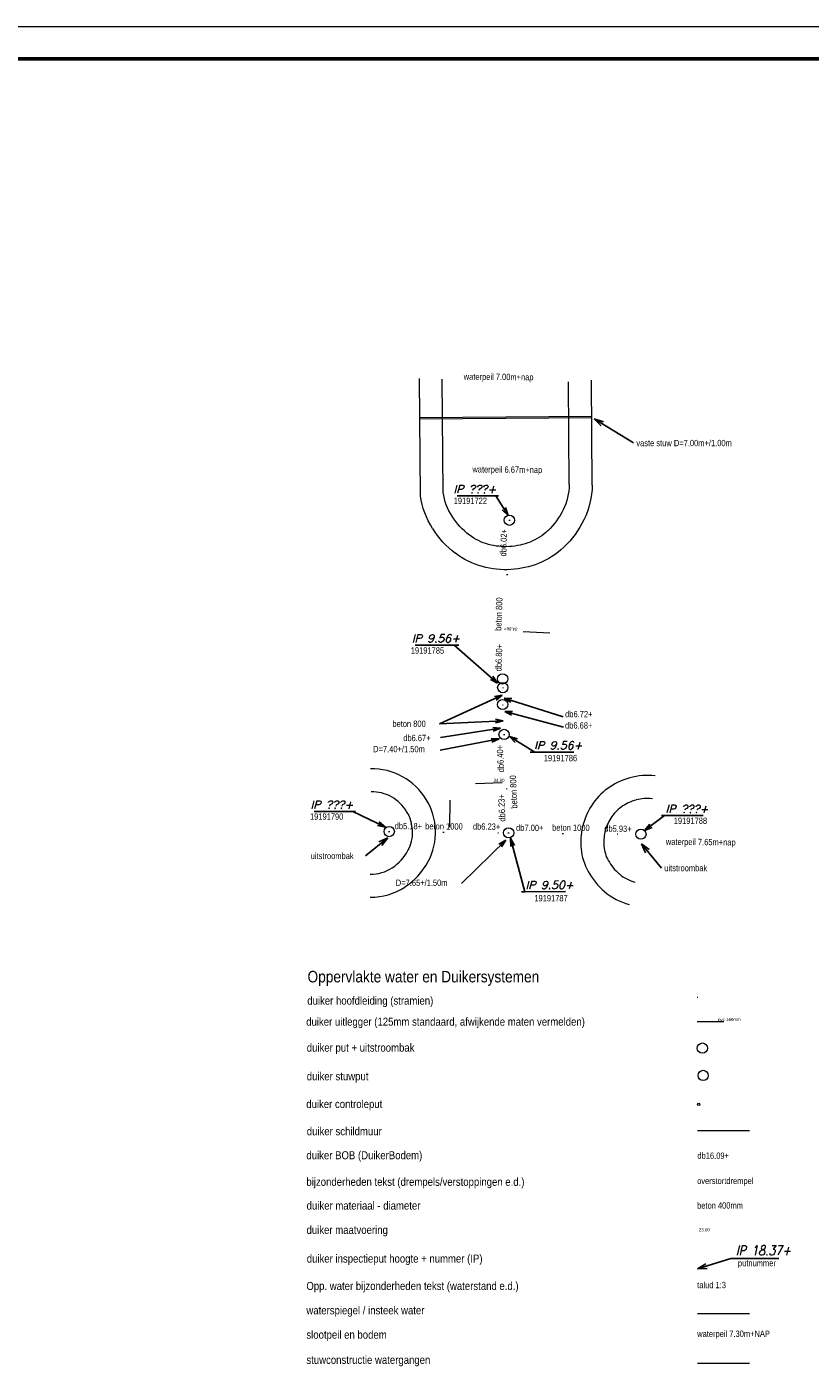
# Model space of a CAD drawing. Header units: metres. Extents: x 170701 to 171309, y 446948 to 447368.
# Tile 16 of 17: x 171050 to 171173, y 447157 to 447368. Entities that reach past the tile are written whole.
import ezdxf
from ezdxf.enums import TextEntityAlignment as Align

# ---------------------------------------------------------------- set-up
doc = ezdxf.new("R2010")
doc.units = ezdxf.units.M
doc.header["$MEASUREMENT"] = 0
doc.linetypes.add('DGN Style 1', pattern=[8.405416, 0.013986, -8.39143])
doc.linetypes.add('DGN Style 5', pattern=[9.790002, 4.195715, -5.594287])
for name, color, linetype, lineweight in [('Duiker B O B (revisie)', 141, 'Continuous', 0), ('Duiker bijzonderheden tekst (revisie)', 141, 'Continuous', 0), ('Duiker controleput (revisie)', 141, 'Continuous', 0), ('Duiker hoofdleiding (stramien) (revisie)', 141, 'DGN Style 1', 0), ('Duiker IP-putnummer (revisie)', 141, 'Continuous', 0), ('Duiker maatvoering (revisie)', 141, 'Continuous', 0), ('Duiker materiaal-afschot (revisie)', 141, 'Continuous', 0), ('Duiker put (revisie)', 141, 'Continuous', 0), ('Duiker put-stuw (revisie)', 141, 'Continuous', 0), ('Duiker schildmuur (revisie)', 141, 'Continuous', 0), ('Duiker uitlegger (revisie)', 141, 'DGN Style 5', 0), ('Kaders', 7, 'Continuous', 0), ('Opp water bijzonderheden tekst (revisie)', 141, 'Continuous', 0), ('Opp water grondwerk (revisie)', 26, 'Continuous', 0), ('Opp water stuw (revisie)', 22, 'Continuous', 0), ('Opp water waterpeil-bodem (revisie)', 141, 'Continuous', 0), ('Opp water waterspiegel-insteek (revisie)', 141, 'Continuous', 0)]:
    doc.layers.add(name, color=color, linetype=linetype, lineweight=lineweight)
doc.styles.get("Standard").update_dxf_attribs({"font": 'txt.shx'})
doc.styles.add('Style-arial', font='arial.shx')
doc.styles.add('Style-ITALICS', font='ITALICS.shx')
doc.styles.add('Style-WORKING', font='WORKING.shx')
doc.dimstyles.get("Standard").update_dxf_attribs({"dimtxt": 0.18, "dimasz": 0.18, "dimexe": 0.18, "dimexo": 0.0625, "dimgap": 0.09, "dimtad": 0, "dimtih": 1, "dimtoh": 1, "dimdec": 4, "dimzin": 0, "dimdsep": 46, "dimtxsty": 'Standard', "dimcen": 0.09, "dimadec": 0, "dimazin": 0, "dimtfac": 1, "dimtdec": 4, "dimtofl": 0, "dimtmove": 0, "dimatfit": 3, "dimfxl": 0, "dimtolj": 1, "dimtzin": 0, "dimarcsym": 0})

# ---------------------------------------------------------------- blocks, each defined once
blk = doc.blocks.new('21')
at = {"layer": 'Duiker put (revisie)'}
blk.add_circle((0, 0), 1, dxfattribs=at)
blk = doc.blocks.new('21_1')
at = {"layer": 'Duiker put-stuw (revisie)'}
blk.add_circle((0, 0), 1, dxfattribs=at)
blk = doc.blocks.new('TerminatorOpen_0.5')
at = {"color": 0, "linetype": 'ByBlock', "lineweight": -2}
for q in [(-1, 0.25), (-1, 0), (-1, -0.25)]:
    blk.add_line((0, 0), q, dxfattribs=at)
blk = doc.blocks.new('21_____10')
at = {"layer": 'Duiker put (revisie)'}
blk.add_circle((0, 0), 1, dxfattribs=at)
blk = doc.blocks.new('21_____11')
at = {"layer": 'Duiker put-stuw (revisie)'}
blk.add_circle((0, 0), 1, dxfattribs=at)
blk = doc.blocks.new('21_____12')
at = {"layer": 'Duiker controleput (revisie)'}
blk.add_circle((0, 0), 1, dxfattribs=at)
blk = doc.blocks.new('A0H')
at = {"layer": 'Kaders', "color": 7, "linetype": 'Continuous', "lineweight": 13, "flags": 128}
blk.add_lwpolyline([(-594.5, 0), (0, 0), (0, 420.5), (-594.5, 420.5), (-594.5, 0)], close=True, dxfattribs=at)
at = {"layer": 'Kaders', "color": 7, "linetype": 'Continuous', "lineweight": 53, "flags": 128}
blk.add_lwpolyline([(-589.5, 5), (-5, 5), (-5, 415.5), (-589.5, 415.5), (-589.5, 5)], close=True, dxfattribs=at)
at = {"layer": 'Kaders', "color": 7, "linetype": 'Continuous', "lineweight": 0, "style": 'Style-arial'}
for tag, p, height in [('A0H_126746', (-97.54, 46.28), 1.2), ('A0H_126747', (-86.07, 46.27), 1.2), ('A0H_126748', (-57.27, 46.51), 1.2), ('A0H_126754', (-34.58, 21.61), 0.8), ('A0H_126755', (-34.58, 19.61), 0.8), ('A0H_126756', (-34.58, 17.61), 0.8)]:
    blk.add_attdef(tag, p, '', height=height, dxfattribs=at)
at = {"layer": 'Kaders', "color": 7, "linetype": 'Continuous', "lineweight": 30, "style": 'Style-arial', "width": 1.090911}
for tag, p in [('A0H_126749', (-7.5, 39.5)), ('A0H_126751', (-7.5, 36.78)), ('A0H_126752', (-7.5, 33.91))]:
    blk.add_attdef(tag, text='', height=1.1, dxfattribs=at).set_placement(p, align=Align.RIGHT)
at = {"layer": 'Kaders', "color": 7, "linetype": 'Continuous', "lineweight": 30, "style": 'Style-arial'}
for tag, p, height, width in [('A0H_126757', (-97.5, 36.5), 1.8, 0.88889), ('A0H_126750', (-18.22, 36.78), 1.1, 1.090911), ('A0H_126758', (-97.5, 31.36), 1.8, 0.88889), ('A0H_126759', (-97.5, 28.31), 1.8, 0.88889), ('A0H_126760', (-97.5, 23.2), 1.8, 0.88889), ('A0H_126761', (-97.5, 20.15), 1.8, 0.88889)]:
    blk.add_attdef(tag, p, '', height=height, dxfattribs=dict(at, width=width))
at = {"layer": 'Kaders', "color": 7, "linetype": 'Continuous', "lineweight": 53, "style": 'Style-arial'}
blk.add_attdef('A0H_126753', text='', height=1.5, dxfattribs=at).set_placement((-7.38, 26.34), align=Align.RIGHT)

msp = doc.modelspace()

# ---------------------------------------------------------------- linework, layer by layer
at = {"layer": 'Duiker hoofdleiding (stramien) (revisie)'}
for p, q in [((171125.81, 447290.83), (171124.76, 447265.98)), ((171124.78, 447264.65), (171124.76, 447262.02)), ((171124.76, 447262.02), (171124.98, 447257.33)), ((171124.98, 447257.33), (171125.7, 447241.94)), ((171107.01, 447242.13), (171125.7, 447241.94)), ((171125.7, 447241.94), (171146.41, 447241.73)), ((171155.19, 447216.22), (171163.39, 447216.22))]:
    msp.add_line(p, q, dxfattribs=at)
at = {"layer": 'Duiker schildmuur (revisie)'}
msp.add_line((171155.25, 447195.39), (171163.39, 447195.39), dxfattribs=at)
at = {"layer": 'Duiker uitlegger (revisie)'}
for p, q in [((171132.17, 447273.19), (171125.08, 447273.49)), ((171120.5, 447249.63), (171125.33, 447249.85)), ((171116.5, 447247.03), (171116.45, 447242.03)), ((171155.19, 447212.42), (171163.39, 447212.42))]:
    msp.add_line(p, q, dxfattribs=at)
at = {"layer": 'Opp water grondwerk (revisie)'}
for p, q in [((171111.88, 447294.67), (171111.72, 447313)), ((171138.79, 447296.34), (171138.65, 447312.75))]:
    msp.add_line(p, q, dxfattribs=at)
at = {"layer": 'Opp water grondwerk (revisie)', "extrusion": (0, 0, -1)}
for centre, radius, start, end in [((-171125.69, 447296.64), 13.1, 181.291, 205.9597), ((-171124.89, 447296.59), 13.15, 327.4803, 351.6093), ((-171123.81, 447297.57), 15.2, 206.0209, 226.1771), ((-171126.4, 447297.56), 14.94, 307.1828, 327.4471), ((-171124.76, 447295.4), 12.23, 284.9749, 307.2166), ((-171125.95, 447295.34), 12.1, 226.1789, 248.524), ((-171125.25, 447297.22), 14.12, 266.7452, 284.9703), ((-171125.25, 447297.17), 14.07, 248.5932, 266.7074)]:
    msp.add_arc(centre, radius, start, end, dxfattribs=at)
at = {"layer": 'Opp water grondwerk (revisie)'}
for centre, radius, start, end in [((171104.33, 447242.12), 9.83, 60.9358, 91.5744), ((171104.21, 447241.89), 10.08, 31.5296, 60.9563), ((171147.59, 447240.07), 10.87, 105.5855, 125.9282), ((171147.43, 447240.6), 10.32, 83.4259, 105.4604), ((171147.11, 447240.75), 10.05, 126.0176, 147.2867), ((171104.44, 447242.04), 9.81, 1.9166, 31.5165), ((171147.63, 447240.43), 10.65, 147.3773, 166.8012), ((171104.53, 447242.04), 9.73, 331.9003, 1.9101), ((171147.44, 447240.48), 10.45, 166.8245, 185.7436), ((171146.23, 447240.36), 9.24, 185.7449, 208.7932), ((171103.51, 447242.58), 10.88, 303.1397, 331.8822), ((171147.95, 447241.29), 11.2, 208.7423, 229.6789), ((171104.02, 447241.81), 9.96, 270.0477, 303.0837), ((171147.08, 447240.26), 9.85, 229.6019, 255.1149)]:
    msp.add_arc(centre, radius, start, end, dxfattribs=at)
at = {"layer": 'Opp water stuw (revisie)'}
for p, q in [((171111.78, 447306.89), (171138.74, 447307.12)), ((171111.78, 447306.69), (171138.74, 447306.92)), ((171155.25, 447159), (171163.39, 447159))]:
    msp.add_line(p, q, dxfattribs=at)
at = {"layer": 'Opp water waterspiegel-insteek (revisie)'}
for p, q in [((171115.44, 447295.2), (171115.29, 447312.9)), ((171135.19, 447296.43), (171135.05, 447312.49)), ((171155.25, 447166.75), (171163.39, 447166.75))]:
    msp.add_line(p, q, dxfattribs=at)
at = {"layer": 'Opp water waterspiegel-insteek (revisie)', "extrusion": (0, 0, -1)}
for centre, radius, start, end in [((-171125.69, 447296.64), 9.5, 181.291, 205.9597), ((-171124.89, 447296.59), 9.55, 327.4803, 351.6093), ((-171123.81, 447297.57), 11.6, 206.0209, 226.1771), ((-171126.4, 447297.56), 11.34, 307.1828, 327.4471), ((-171124.76, 447295.4), 8.63, 284.9749, 307.2166), ((-171125.95, 447295.34), 8.5, 226.1789, 248.524), ((-171125.25, 447297.22), 10.52, 266.7452, 284.9703), ((-171125.25, 447297.17), 10.47, 248.5932, 266.7074)]:
    msp.add_arc(centre, radius, start, end, dxfattribs=at)
at = {"layer": 'Opp water waterspiegel-insteek (revisie)'}
for centre, radius, start, end in [((171104.33, 447242.12), 6.23, 60.9358, 91.5744), ((171104.21, 447241.89), 6.48, 31.5296, 60.9563), ((171147.11, 447240.75), 6.45, 126.0176, 147.2867), ((171147.59, 447240.07), 7.27, 105.5855, 125.9282), ((171147.43, 447240.6), 6.72, 83.4259, 105.4604), ((171104.44, 447242.04), 6.21, 1.9166, 31.5165), ((171147.63, 447240.43), 7.05, 147.3773, 166.8012), ((171104.53, 447242.04), 6.13, 331.9003, 1.9101), ((171147.44, 447240.48), 6.85, 166.8245, 185.7436), ((171103.51, 447242.58), 7.28, 303.1397, 331.8822), ((171146.23, 447240.36), 5.64, 185.7449, 208.7932), ((171147.95, 447241.29), 7.6, 208.7423, 229.6789), ((171104.02, 447241.81), 6.36, 270.0477, 303.0837), ((171147.08, 447240.26), 6.25, 229.6019, 255.1149)]:
    msp.add_arc(centre, radius, start, end, dxfattribs=at)

# ---------------------------------------------------------------- block references
at = {"layer": 'Duiker controleput (revisie)', "xscale": 0.1999995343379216, "yscale": 0.1999995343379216, "zscale": 0.1999995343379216}
msp.add_blockref('21_____12', (171155.45, 447199.47), dxfattribs=at)
at = {"layer": 'Duiker put (revisie)', "xscale": 0.7999981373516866, "yscale": 0.7999981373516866, "zscale": 0.7999981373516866}
for name, p in [('21', (171125.81, 447290.83)), ('21', (171124.76, 447266.01)), ('21', (171124.78, 447264.65)), ('21', (171124.76, 447262.02)), ('21', (171107.01, 447242.13)), ('21', (171146.41, 447241.73)), ('21_____10', (171156.02, 447208.27))]:
    msp.add_blockref(name, p, dxfattribs=at)
at = {"layer": 'Duiker put-stuw (revisie)', "xscale": 0.7999981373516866, "yscale": 0.7999981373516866, "zscale": 0.7999981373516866}
for name, p in [('21_1', (171124.98, 447257.33)), ('21_1', (171125.7, 447241.94)), ('21_____11', (171156.14, 447203.99))]:
    msp.add_blockref(name, p, dxfattribs=at)
at = {"layer": 'Kaders', "color": 7, "linetype": 'Continuous', "lineweight": 13}
msp.add_blockref('A0H', (171295.48, 446947.5), dxfattribs=at)

# ---------------------------------------------------------------- texts
at = {"layer": 'Duiker B O B (revisie)', "linetype": 'Continuous', "style": 'Style-WORKING', "width": 0.858588}
for s, rotation, p in [('db6.02+', 87.71, (171125.32, 447285.15)), ('db6.80+', 87.71, (171124.57, 447267.18)), ('db6.40+', 92.5565, (171124.99, 447251.43)), ('db6.23+', 92.5565, (171125.21, 447243.72)), ('db5.18+', 359.47, (171107.86, 447242.52)), ('db6.23+', 359.0227, (171120.1, 447242.46)), ('db7.00+', 359.0227, (171126.86, 447242.26)), ('db5.93+', 359.0227, (171140.66, 447242.13))]:
    msp.add_text(s, height=0.99, rotation=rotation, dxfattribs=at).set_placement(p)
for s, p in [('db6.72+', (171134.54, 447261)), ('db6.68+', (171134.53, 447259.24)), ('db6.67+', (171109.2, 447257.27))]:
    msp.add_text(s, height=0.99, dxfattribs=at).set_placement(p, align=Align.TOP_LEFT)
at = {"layer": 'Duiker B O B (revisie)', "style": 'Style-WORKING', "width": 0.858588}
msp.add_text('db16.09+', height=0.99, rotation=359.8156, dxfattribs=at).set_placement((171155.25, 447190.95))
at = {"layer": 'Duiker bijzonderheden tekst (revisie)', "style": 'Style-WORKING', "width": 0.858588}
for s, p in [('D=7.40+/1.50m', (171104.49, 447255.54)), ('uitstroombak', (171094.72, 447238.82)), ('uitstroombak', (171150.06, 447236.92)), ('D=7.65+/1.50m', (171108.04, 447234.63)), ('overstortdrempel', (171155.21, 447187.99)), ('talud 1:3', (171155.21, 447171.7)), ('waterpeil 7.30m+NAP', (171155.21, 447164.08))]:
    msp.add_text(s, height=0.99, dxfattribs=at).set_placement(p, align=Align.TOP_LEFT)
at = {"layer": 'Duiker bijzonderheden tekst (revisie)', "lineweight": 13, "style": 'Style-WORKING', "width": 0.88889}
msp.add_text('Oppervlakte water en Duikersystemen', height=1.8, dxfattribs=at).set_placement((171094.22, 447218.54))
at = {"layer": 'Duiker bijzonderheden tekst (revisie)', "style": 'Style-WORKING', "width": 0.88889}
for s, p in [('duiker hoofdleiding (stramien)', (171094.18, 447215.06)), ('duiker uitlegger (125mm standaard, afwijkende maten vermelden)', (171094.01, 447211.77)), ('duiker put + uitstroombak', (171094.1, 447207.71)), ('duiker stuwput', (171094.1, 447203.23)), ('duiker controleput', (171094.02, 447198.89)), ('duiker schildmuur', (171094.1, 447194.63)), ('duiker BOB (DuikerBodem)', (171094.04, 447190.87)), ('bijzonderheden tekst (drempels/verstoppingen e.d.)', (171094.04, 447186.72)), ('duiker materiaal - diameter', (171094.08, 447183)), ('duiker maatvoering', (171094.06, 447179.2)), ('duiker inspectieput hoogte + nummer (IP)', (171094.1, 447174.71)), ('Opp. water bijzonderheden tekst (waterstand e.d.)', (171094.04, 447170.43)), ('waterspiegel / insteek water', (171094.04, 447166.62)), ('slootpeil en bodem', (171094.04, 447162.81)), ('stuwconstructie watergangen', (171094.04, 447158.87))]:
    msp.add_text(s, height=1.26, dxfattribs=at).set_placement(p)
at = {"layer": 'Duiker IP-putnummer (revisie)', "linetype": 'Continuous', "style": 'Style-WORKING', "width": 0.858588}
for s, p in [('19191722', (171117.09, 447293.38)), ('19191785', (171110.38, 447269.97)), ('19191786', (171131.2, 447253.14)), ('19191790', (171094.6, 447243.98)), ('19191788', (171151.54, 447243.33)), ('19191787', (171129.72, 447231.21))]:
    msp.add_text(s, height=0.99, dxfattribs=at).set_placement(p)
at = {"layer": 'Duiker IP-putnummer (revisie)', "style": 'Style-WORKING', "width": 0.858588}
msp.add_text('putnummer', height=0.99, dxfattribs=at).set_placement((171161.59, 447174.14))
at = {"layer": 'Duiker IP-putnummer (revisie)', "linetype": 'Continuous', "char_height": 1.25, "attachment_point": 7, "line_spacing_factor": 0.6, "style": 'Style-ITALICS'}
for s, insert, rotation in [('IP ???+', (171117.06, 447295.07), 0.0517), ('IP 9.56+', (171110.53, 447271.73), 0.0517), ('IP 9.56+', (171129.69, 447255), 359.9483), ('IP ???+', (171094.68, 447245.71), 0.0517), ('IP ???+', (171150.27, 447245.05), 359.9483), ('IP 9.50+', (171128.34, 447233.13), 0.281)]:
    msp.add_mtext(s, dxfattribs=dict(at, insert=insert, rotation=rotation))
at = {"layer": 'Duiker IP-putnummer (revisie)', "linetype": 'Continuous', "insert": (171161.28, 447175.86), "char_height": 1.5, "attachment_point": 7, "line_spacing_factor": 0.6, "style": 'Style-ITALICS'}
msp.add_mtext('\\H1x;\\W0.833333;IP 18.37+', dxfattribs=at)
at = {"layer": 'Duiker maatvoering (revisie)', "linetype": 'Continuous', "style": 'Style-WORKING', "width": 0.858582}
for rotation, p in [(176.2524, (171125.4, 447274.12)), (0.5747, (171125.05, 447249.91))]:
    msp.add_text('34.80', height=0.495, rotation=rotation, dxfattribs=at).set_placement(p, align=Align.RIGHT)
at = {"layer": 'Duiker maatvoering (revisie)', "style": 'Style-WORKING', "width": 0.858582}
msp.add_text('23.00', height=0.495, rotation=359.4498, dxfattribs=at).set_placement((171157.17, 447179.59), align=Align.RIGHT)
at = {"layer": 'Duiker materiaal-afschot (revisie)', "style": 'Style-WORKING', "width": 0.858588}
for s, rotation, p in [('beton 800', 87.71, (171124.54, 447273.52)), ('beton 800', 92.5565, (171127.08, 447245.75)), ('beton 1000', 359.47, (171112.64, 447242.49)), ('beton 1000', 359.47, (171132.5, 447242.28)), ('beton 400mm', 0.1211, (171155.2, 447183.15))]:
    msp.add_text(s, height=0.99, rotation=rotation, dxfattribs=at).set_placement(p)
msp.add_text('beton 800', height=0.99, dxfattribs=at).set_placement((171107.5, 447259.5), align=Align.TOP_LEFT)
at = {"layer": 'Duiker materiaal-afschot (revisie)', "style": 'Style-WORKING', "width": 0.858582}
msp.add_text('pvc 160mm', height=0.495, rotation=0.371, dxfattribs=at).set_placement((171162.01, 447212.5), align=Align.RIGHT)
at = {"layer": 'Opp water bijzonderheden tekst (revisie)', "style": 'Style-WORKING', "width": 0.858588}
msp.add_text('vaste stuw D=7.00m+/1.00m', height=0.99, dxfattribs=at).set_placement((171145.69, 447303.41), align=Align.TOP_LEFT)
at = {"layer": 'Opp water waterpeil-bodem (revisie)', "style": 'Style-WORKING', "width": 0.858588}
for s, p in [('waterpeil 7.00m+nap', (171118.66, 447312.82)), ('waterpeil 6.67m+nap', (171120.02, 447298.32)), ('waterpeil 7.65m+nap', (171150.3, 447240.06))]:
    msp.add_text(s, height=0.99, rotation=359.47, dxfattribs=at).set_placement(p)

# ---------------------------------------------------------------- leaders
at = {"layer": 'Duiker B O B (revisie)', "linetype": 'Continuous'}
for points in [[(171124.99, 447263.01), (171134.22, 447260.06)], [(171125.09, 447260.93), (171134.26, 447258.48)], [(171124.44, 447258.31), (171115.05, 447256.83)]]:
    msp.add_leader(points, dimstyle='Standard', override={"dimtxt": 1.2, "dimasz": 1.2, "dimgap": 0, "dimtad": 1, "dimtxsty": 'Style-WORKING', "dimldrblk": 'TerminatorOpen_0.5'}, dxfattribs=at)
at = {"layer": 'Duiker bijzonderheden tekst (revisie)', "linetype": 'Continuous'}
for points, override in [([(171124.2, 447256.65), (171114.97, 447254.86)], {"dimtxt": 1.2, "dimasz": 1.2, "dimgap": 0, "dimtad": 1, "dimtxsty": 'Style-WORKING', "dimldrblk": 'TerminatorOpen_0.5'}), ([(171106.79, 447241.17), (171103.31, 447238.33)], {"dimtxt": 1.5, "dimasz": 1.5, "dimgap": 0, "dimtad": 1, "dimtxsty": 'Style-ITALICS', "dimldrblk": 'TerminatorOpen_0.5'}), ([(171125.25, 447240.78), (171118.33, 447234.03)], {"dimtxt": 1.2, "dimasz": 1.2, "dimgap": 0, "dimtad": 1, "dimtxsty": 'Style-WORKING', "dimldrblk": 'TerminatorOpen_0.5'}), ([(171146.47, 447240.22), (171149.63, 447236.43)], {"dimtxt": 1.5, "dimasz": 1.5, "dimgap": 0, "dimtad": 1, "dimtxsty": 'Style-ITALICS', "dimldrblk": 'TerminatorOpen_0.5'})]:
    msp.add_leader(points, dimstyle='Standard', override=override, dxfattribs=at)
at = {"layer": 'Duiker IP-putnummer (revisie)', "linetype": 'Continuous', "annotation_type": 0, "has_hookline": 1, "hookline_direction": 0}
for points, text_width, horizontal_direction in [([(171125.63, 447291.59), (171123.71, 447294.66), (171124.13, 447294.66)], 6.5, (-1, -0.000902, 0)), ([(171123.98, 447265.36), (171117.18, 447271.32), (171117.91, 447271.32)], 6.82, (-1, -0.000902, 0)), ([(171125.84, 447257.01), (171129.8, 447254.58), (171129.06, 447254.58)], 6.82, (1, -0.000902, 0)), ([(171106.43, 447242.85), (171101.33, 447245.3), (171101.75, 447245.3)], 6.5, (-1, -0.000902, 0)), ([(171146.98, 447242.28), (171150.07, 447244.63), (171149.65, 447244.63)], 6.5, (1, -0.000902, 0)), ([(171126, 447241.1), (171128.21, 447232.71), (171127.72, 447232.71)], 6.86, (0.999988, 0.004904, 0))]:
    msp.add_leader(points, dimstyle='Standard', override={"dimtxt": 1.25, "dimasz": 1.25, "dimgap": 0, "dimtad": 1, "dimtxsty": 'Style-ITALICS', "dimldrblk": 'TerminatorOpen_0.5'}, dxfattribs=dict(at, text_width=text_width, horizontal_direction=horizontal_direction))
at = {"layer": 'Duiker IP-putnummer (revisie)', "linetype": 'Continuous', "annotation_type": 0, "has_hookline": 1, "hookline_direction": 0, "text_width": 7.36}
msp.add_leader([(171155.24, 447173.72), (171160.47, 447175.36), (171160.65, 447175.36)], dimstyle='Standard', override={"dimtxt": 1.5, "dimasz": 1.5, "dimgap": 0, "dimtad": 1, "dimtxsty": 'Style-ITALICS', "dimldrblk": 'TerminatorOpen_0.5'}, dxfattribs=at)
at = {"layer": 'Duiker materiaal-afschot (revisie)', "linetype": 'Continuous'}
for points in [[(171124.71, 447263.49), (171114.89, 447258.97)], [(171124.83, 447259.48), (171114.89, 447258.97)]]:
    msp.add_leader(points, dimstyle='Standard', override={"dimtxt": 1.2, "dimasz": 1.2, "dimgap": 0, "dimtad": 1, "dimtxsty": 'Style-WORKING', "dimldrblk": 'TerminatorOpen_0.5'}, dxfattribs=at)
at = {"layer": 'Opp water bijzonderheden tekst (revisie)', "linetype": 'Continuous'}
msp.add_leader([(171139.09, 447306.71), (171145.26, 447302.92)], dimstyle='Standard', override={"dimtxt": 1.5, "dimasz": 1.5, "dimgap": 0, "dimtad": 1, "dimtxsty": 'Style-ITALICS', "dimldrblk": 'TerminatorOpen_0.5'}, dxfattribs=at)

doc.saveas('drawing.dxf')
